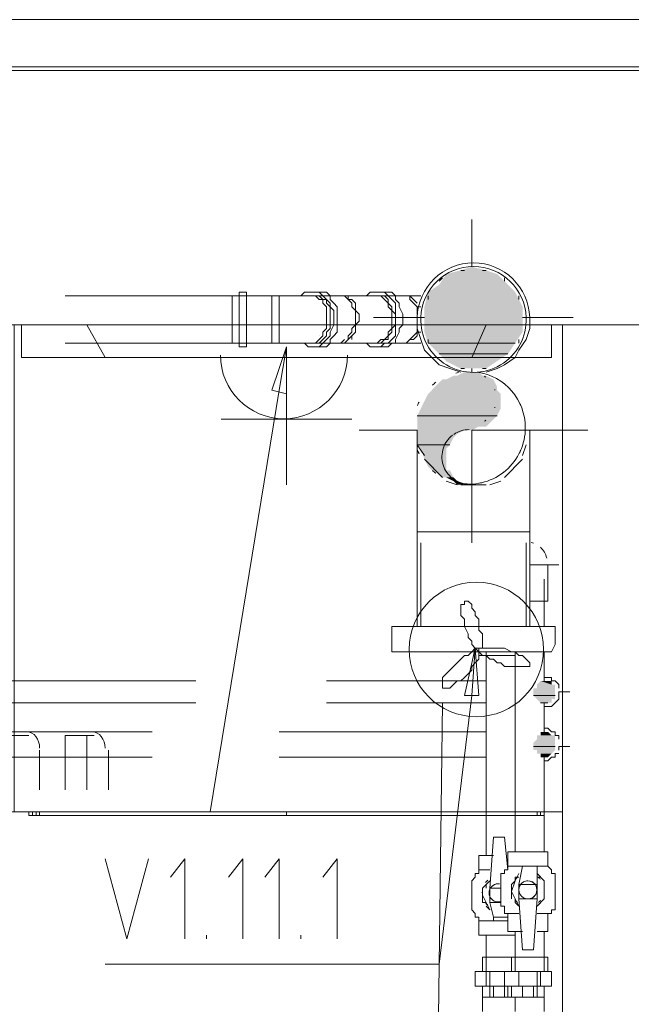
# Model space of a CAD drawing. Header units: millimetres. Extents: x 413 to 305578, y 115 to 38116.
# Tile 156 of 194: x 105127 to 105797, y 16469 to 17548. Entities that reach past the tile are written whole.
import ezdxf

# ---------------------------------------------------------------- set-up
doc = ezdxf.new("R2010")
doc.units = ezdxf.units.MM
for name, color, linetype in [('PDF _0', 1, 'Continuous'), ('PDF _PD-Motor Text', 5, 'Continuous'), ('PDF _PD-Socket', 1, 'Continuous'), ('PDF _PD-Socket Text', 1, 'Continuous'), ('PDF$_59-60$-$Floor$Plan$-$В_Этаж$02_Сводный$M-EQPM', 2, 'Continuous'), ('PDF$_59-60$-$Floor$Plan$-$В_Этаж$02_Сводный$M-HVAC-DUCT', 5, 'Continuous'), ('PDF$_59-60$-$Floor$Plan$-$В_Этаж$02_Сводный$M-HVAC-DUCT-CNTR', 5, 'Continuous'), ('PDF$_59-60$-$Floor$Plan$-$В_Этаж$02_Сводный$P-PIPE', 3, 'Continuous')]:
    doc.layers.add(name, color=color, linetype=linetype)
for name, color, linetype, true_color in [('PDF _Klimat', 7, 'Continuous', 0x0000dd), ('PDF _PD-Lighting', 7, 'Continuous', 0xb80000), ('PDF$_59-60$-$Floor$Plan$-$В_Этаж$02_Сводный$A-DETL-MBND', 7, 'Continuous', 0xdd3700), ('PDF$_59-60$-$Floor$Plan$-$В_Этаж$02_Сводный$M-HVAC-DUCT-ANNO', 70, 'Continuous', 0x7fff00), ('PDF$_59-60$-$Floor$Plan$-$В_Этаж$02_Сводный$P-PIPE-CNTR', 150, 'Continuous', 0x007fff), ('PDF$_V$line_ifc_RVT-1-В_Этаж$02_Сводный$A-ROOF', 7, 'Continuous', 0xbababa), ('PDF$_V$line_ifc_RVT-1-В_Этаж$02_Сводный$A-WALL', 7, 'Continuous', 0xdcdcdc), ('PDF$_V$line_ifc_RVT-1-В_Этаж$02_Сводный$M-EQPM', 7, 'Continuous', 0xbababa)]:
    doc.layers.add(name, color=color, linetype=linetype, true_color=true_color)

msp = doc.modelspace()

# ---------------------------------------------------------------- linework, layer by layer
at = {"layer": 'PDF _0', "lineweight": 0}
msp.add_lwpolyline([(105411.1, 17141.7), (105335.5, 16680.1), (105236, 16680.1), (104436.2, 16680.1)], dxfattribs=at)
at = {"layer": 'PDF _0', "color": 5, "lineweight": 0}
msp.add_lwpolyline([(105622, 16807.4), (105586.2, 16513), (105486.7, 16513), (105220.1, 16513)], dxfattribs=at)
at = {"layer": 'PDF _Klimat', "lineweight": 0}
msp.add_lwpolyline([(105627.1, 16784.2, 1), (105627.1, 16931.5, 1)], format="xyb", close=True, dxfattribs=at)
for points in [[(105629.9, 16855.2), (105625.9, 16859.2), (105622, 16863.1), (105622, 16867.1), (105618, 16871.1), (105618, 16875.1), (105614, 16883), (105614, 16887), (105614, 16891), (105610, 16895), (105610, 16902.9), (105610, 16906.9), (105614, 16906.9), (105614, 16910.9), (105618, 16910.9), (105622, 16906.9), (105622, 16902.9), (105625.9, 16899), (105625.9, 16895), (105629.9, 16891), (105629.9, 16887), (105629.9, 16879.1), (105633.9, 16875.1), (105633.9, 16871.1), (105633.9, 16867.1), (105633.9, 16863.1), (105633.9, 16859.2), (105629.9, 16859.2)], [(105629.9, 16855.2), (105629.9, 16851.2), (105629.9, 16847.2), (105625.9, 16843.2), (105622, 16839.3), (105622, 16835.3), (105618, 16831.3), (105614, 16827.3), (105610, 16823.4), (105606.1, 16823.4), (105602.1, 16819.4), (105598.1, 16815.4), (105594.1, 16815.4), (105590.1, 16815.4), (105590.1, 16819.4), (105590.1, 16823.4), (105590.1, 16827.3), (105594.1, 16831.3), (105598.1, 16835.3), (105602.1, 16839.3), (105606.1, 16843.2), (105610, 16847.2), (105614, 16851.2), (105618, 16851.2), (105622, 16855.2), (105625.9, 16859.2), (105629.9, 16859.2)], [(105629.9, 16855.2), (105629.9, 16859.2), (105633.9, 16859.2), (105637.9, 16859.2), (105641.9, 16859.2), (105649.8, 16859.2), (105653.8, 16859.2), (105657.8, 16859.2), (105665.7, 16855.2), (105669.7, 16855.2), (105673.7, 16851.2), (105677.7, 16851.2), (105681.7, 16847.2), (105685.6, 16843.2), (105685.6, 16839.3), (105681.7, 16839.3), (105677.7, 16839.3), (105673.7, 16839.3), (105669.7, 16839.3), (105665.7, 16839.3), (105657.8, 16839.3), (105653.8, 16843.2), (105649.8, 16843.2), (105645.8, 16847.2), (105641.9, 16847.2), (105637.9, 16851.2), (105633.9, 16851.2)]]:
    msp.add_lwpolyline(points, close=True, dxfattribs=at)
at = {"layer": 'PDF _PD-Lighting', "lineweight": 0}
msp.add_lwpolyline([(104651, 15402.8), (104651, 15565.9), (105574.2, 15565.9), (105590.1, 16799.5)], dxfattribs=at)
at = {"layer": 'PDF _PD-Motor Text', "lineweight": 0}
msp.add_lwpolyline([(105614, 16807.4), (105625.9, 16859.2), (105629.9, 16807.4)], close=True, dxfattribs=at)
for points in [[(105625.9, 16859.2), (105622, 16807.4)], [(105220.1, 16628.4), (105243.9, 16540.8), (105267.8, 16628.4)], [(105307.6, 16540.8), (105307.6, 16628.4), (105291.7, 16608.5)], [(105371.3, 16540.8), (105371.3, 16628.4), (105355.4, 16608.5)], [(105411.1, 16540.8), (105411.1, 16628.4), (105395.2, 16608.5)], [(105474.7, 16540.8), (105474.7, 16628.4), (105458.8, 16608.5)], [(105331.5, 16540.8), (105331.5, 16544.8)], [(105434.9, 16540.8), (105434.9, 16544.8)]]:
    msp.add_lwpolyline(points, dxfattribs=at)
at = {"layer": 'PDF _PD-Socket', "lineweight": 0}
for points in [[(105347.4, 17177.5), (105490.7, 17177.5)], [(105419, 17177.5), (105419, 17038.2)], [(105347.4, 17109.9), (105490.7, 17109.9)]]:
    msp.add_lwpolyline(points, dxfattribs=at)
msp.add_arc((105416.2, 17180.2), 69.6, 180, 360, dxfattribs=at)
at = {"layer": 'PDF _PD-Socket Text', "lineweight": 0}
msp.add_lwpolyline([(105403.1, 17141.7), (105419, 17189.4), (105419, 17137.7)], close=True, dxfattribs=at)
for points in [[(105419, 17189.4), (105411.1, 17141.7)], [(105100.7, 16704), (105100.7, 16763.7), (105136.5, 16763.7)], [(105176.3, 16704), (105176.3, 16763.7), (105208.1, 16763.7)], [(105200.2, 16704), (105200.2, 16763.7)], [(105148.4, 16747.7), (105148.4, 16704)], [(105224, 16747.7), (105224, 16704)]]:
    msp.add_lwpolyline(points, dxfattribs=at)
for points in [[(105148.4, 16749.7), (105148.4, 16759.6), (105142.2, 16767.6), (105134.5, 16767.6)], [(105220.1, 16749.7), (105220.1, 16759.6), (105213.8, 16767.6), (105206.1, 16767.6)]]:
    msp.add_open_spline(points, degree=3, dxfattribs=at)
at = {"layer": 'PDF$_59-60$-$Floor$Plan$-$В_Этаж$02_Сводный$A-DETL-MBND', "lineweight": 0}
msp.add_lwpolyline([(105637.9, 17161.6), (105649.8, 17165.6), (105657.8, 17169.5), (105669.7, 17177.5), (105673.7, 17185.5), (105681.7, 17197.4), (105685.6, 17209.3), (105685.6, 17221.3, 0.972434), (105562.3, 17221.3), (105562.3, 17209.3), (105566.3, 17197.4), (105570.2, 17185.5), (105578.2, 17177.5), (105586.2, 17169.5), (105598.1, 17165.6), (105610, 17161.6)], format="xyb", dxfattribs=at)
msp.add_lwpolyline([(105566.3, 17221.3, 1.039844), (105681.7, 17221.3, 0.97088)], format="xyb", close=True, dxfattribs=at)
for points in [[(105590.1, 17265), (105586.2, 17261.1)], [(105614, 17273), (105610, 17273)], [(105637.9, 17273), (105633.9, 17273)], [(105657.8, 17261.1), (105657.8, 17265)], [(105411.1, 17193.4), (105411.1, 17197.4), (105411.1, 17201.4), (105411.1, 17205.4), (105411.1, 17209.3), (105411.1, 17213.3), (105411.1, 17217.3), (105411.1, 17221.3), (105411.1, 17225.2), (105411.1, 17229.2), (105411.1, 17233.2), (105411.1, 17237.2), (105411.1, 17241.2), (105411.1, 17245.1), (105176.3, 17245.1)], [(105176.3, 17193.4), (105411.1, 17193.4), (105411.1, 17197.4), (105411.1, 17201.4), (105411.1, 17205.4), (105411.1, 17209.3), (105411.1, 17213.3), (105411.1, 17217.3), (105411.1, 17221.3), (105411.1, 17225.2), (105411.1, 17229.2), (105411.1, 17233.2), (105411.1, 17237.2), (105411.1, 17241.2), (105411.1, 17245.1)], [(105367.3, 17237.2), (105367.3, 17241.2), (105367.3, 17245.1), (105359.3, 17245.1), (105359.3, 17241.2), (105359.3, 17237.2), (105359.3, 17233.2), (105359.3, 17229.2), (105359.3, 17225.2), (105359.3, 17221.3), (105359.3, 17213.3), (105359.3, 17209.3), (105359.3, 17205.4), (105359.3, 17201.4), (105359.3, 17197.4), (105359.3, 17193.4), (105367.3, 17193.4), (105367.3, 17197.4), (105367.3, 17201.4), (105367.3, 17205.4)], [(105367.3, 17189.4), (105375.3, 17189.4), (105375.3, 17193.4), (105375.3, 17197.4), (105375.3, 17205.4), (105375.3, 17209.3), (105375.3, 17213.3), (105375.3, 17221.3), (105375.3, 17225.2), (105375.3, 17233.2), (105375.3, 17237.2), (105375.3, 17241.2), (105375.3, 17245.1), (105375.3, 17249.1), (105367.3, 17249.1)], [(105367.3, 17193.4), (105367.3, 17189.4), (105367.3, 17193.4), (105367.3, 17197.4), (105367.3, 17205.4), (105367.3, 17209.3), (105367.3, 17213.3), (105367.3, 17221.3), (105367.3, 17225.2), (105367.3, 17233.2), (105367.3, 17237.2), (105367.3, 17241.2), (105367.3, 17245.1), (105367.3, 17249.1), (105367.3, 17245.1)], [(105438.9, 17245.1), (105434.9, 17245.1), (105431, 17245.1), (105427, 17245.1), (105423, 17245.1), (105419, 17245.1), (105411.1, 17245.1), (105403.1, 17245.1), (105375.3, 17245.1)], [(105403.1, 17193.4), (105403.1, 17197.4), (105403.1, 17201.4), (105403.1, 17205.4), (105403.1, 17209.3), (105403.1, 17213.3), (105403.1, 17221.3), (105403.1, 17225.2), (105403.1, 17229.2), (105403.1, 17233.2), (105403.1, 17237.2), (105403.1, 17241.2), (105403.1, 17245.1)], [(105403.1, 17245.1), (105403.1, 17245.1)], [(105411.1, 17245.1), (105411.1, 17245.1)], [(105411.1, 17245.1), (105411.1, 17245.1)], [(105446.9, 17249.1), (105442.9, 17249.1), (105438.9, 17249.1), (105434.9, 17245.1)], [(105482.7, 17245.1), (105478.7, 17245.1), (105438.9, 17245.1), (105442.9, 17245.1)], [(105454.8, 17193.4), (105474.7, 17193.4), (105478.7, 17193.4), (105482.7, 17193.4), (105486.7, 17197.4), (105486.7, 17201.4), (105490.7, 17205.4), (105490.7, 17209.3), (105494.6, 17213.3), (105494.6, 17217.3), (105494.6, 17221.3), (105494.6, 17229.2), (105490.7, 17233.2), (105490.7, 17237.2), (105486.7, 17241.2), (105482.7, 17245.1), (105478.7, 17245.1), (105474.7, 17245.1), (105454.8, 17245.1)], [(105550.3, 17245.1), (105478.7, 17245.1), (105482.7, 17245.1), (105486.7, 17245.1), (105486.7, 17241.2), (105490.7, 17241.2), (105494.6, 17237.2), (105494.6, 17233.2), (105494.6, 17229.2), (105498.6, 17225.2), (105498.6, 17221.3), (105498.6, 17217.3), (105494.6, 17213.3), (105494.6, 17209.3), (105494.6, 17205.4), (105490.7, 17201.4), (105490.7, 17197.4)], [(105478.7, 17245.1), (105482.7, 17245.1), (105486.7, 17245.1), (105486.7, 17241.2), (105490.7, 17241.2), (105494.6, 17237.2), (105494.6, 17233.2), (105494.6, 17229.2), (105498.6, 17225.2), (105498.6, 17221.3), (105498.6, 17217.3), (105494.6, 17213.3), (105494.6, 17209.3), (105494.6, 17205.4), (105490.7, 17201.4), (105486.7, 17197.4), (105482.7, 17193.4), (105478.7, 17193.4), (105550.3, 17193.4)], [(105518.5, 17245.1), (105514.5, 17245.1), (105518.5, 17245.1), (105522.5, 17245.1), (105526.5, 17245.1), (105530.4, 17241.2), (105530.4, 17237.2), (105534.4, 17233.2), (105534.4, 17229.2), (105538.4, 17225.2), (105538.4, 17221.3), (105538.4, 17225.2), (105538.4, 17233.2), (105538.4, 17237.2), (105534.4, 17241.2), (105530.4, 17245.1), (105526.5, 17249.1), (105522.5, 17249.1), (105518.5, 17249.1), (105514.5, 17249.1), (105510.6, 17249.1), (105506.6, 17245.1)], [(105510.6, 17193.4), (105514.5, 17193.4), (105518.5, 17193.4), (105522.5, 17197.4), (105526.5, 17197.4), (105530.4, 17201.4), (105530.4, 17205.4), (105534.4, 17209.3), (105534.4, 17213.3), (105534.4, 17221.3), (105534.4, 17225.2), (105534.4, 17229.2), (105530.4, 17233.2), (105530.4, 17237.2), (105526.5, 17241.2), (105522.5, 17245.1), (105518.5, 17245.1), (105514.5, 17245.1), (105510.6, 17245.1)], [(105522.5, 17249.1), (105518.5, 17249.1), (105522.5, 17249.1), (105526.5, 17249.1), (105530.4, 17249.1), (105534.4, 17249.1), (105538.4, 17245.1), (105538.4, 17241.2), (105542.4, 17237.2), (105542.4, 17233.2), (105546.4, 17225.2), (105546.4, 17221.3), (105546.4, 17213.3), (105542.4, 17209.3), (105542.4, 17205.4), (105538.4, 17197.4), (105538.4, 17193.4), (105534.4, 17193.4), (105530.4, 17189.4), (105526.5, 17189.4), (105522.5, 17189.4), (105518.5, 17189.4), (105522.5, 17189.4)], [(105546.4, 17245.1), (105522.5, 17245.1)], [(105562.3, 17225.2), (105562.3, 17229.2), (105562.3, 17233.2), (105558.3, 17237.2), (105554.3, 17241.2), (105554.3, 17245.1), (105550.3, 17245.1), (105546.4, 17245.1), (105542.4, 17245.1), (105538.4, 17245.1)], [(105554.3, 17245.1), (105558.3, 17241.2), (105562.3, 17237.2), (105558.3, 17241.2), (105554.3, 17245.1), (105550.3, 17245.1), (105566.3, 17245.1)], [(105554.3, 17245.1), (105554.3, 17245.1)], [(105574.2, 17245.1), (105574.2, 17241.2)], [(105673.7, 17241.2), (105673.7, 17245.1)], [(105411.1, 17233.2), (105411.1, 17233.2)], [(105454.8, 17241.2), (105454.8, 17241.2)], [(105490.7, 17241.2), (105490.7, 17241.2)], [(105530.4, 17233.2), (105530.4, 17233.2)], [(105566.3, 17233.2), (105562.3, 17233.2)], [(105506.6, 17193.4), (105510.6, 17189.4), (105514.5, 17189.4), (105518.5, 17189.4), (105522.5, 17189.4), (105526.5, 17193.4), (105530.4, 17193.4), (105534.4, 17197.4), (105538.4, 17201.4), (105538.4, 17209.3), (105538.4, 17213.3), (105538.4, 17221.3), (105538.4, 17213.3), (105534.4, 17209.3), (105534.4, 17205.4), (105530.4, 17201.4), (105530.4, 17197.4), (105526.5, 17197.4), (105522.5, 17193.4), (105518.5, 17193.4), (105514.5, 17193.4), (105518.5, 17193.4)], [(105538.4, 17193.4), (105542.4, 17193.4), (105546.4, 17193.4), (105550.3, 17193.4), (105554.3, 17197.4), (105558.3, 17201.4), (105562.3, 17205.4), (105562.3, 17209.3), (105562.3, 17213.3)], [(105411.1, 17205.4), (105411.1, 17205.4)], [(105454.8, 17201.4), (105454.8, 17201.4)], [(105478.7, 17193.4), (105482.7, 17193.4), (105486.7, 17197.4), (105490.7, 17201.4)], [(105530.4, 17205.4), (105530.4, 17205.4)], [(105566.3, 17193.4), (105550.3, 17193.4), (105554.3, 17197.4), (105558.3, 17197.4), (105562.3, 17201.4), (105562.3, 17205.4)], [(105554.3, 17197.4), (105558.3, 17197.4), (105562.3, 17201.4), (105562.3, 17205.4), (105566.3, 17205.4)], [(105375.3, 17193.4), (105403.1, 17193.4), (105411.1, 17193.4), (105419, 17193.4), (105423, 17193.4), (105427, 17193.4), (105431, 17193.4), (105434.9, 17193.4), (105438.9, 17193.4)], [(105403.1, 17193.4), (105403.1, 17193.4)], [(105434.9, 17193.4), (105438.9, 17193.4), (105442.9, 17189.4), (105446.9, 17189.4)], [(105442.9, 17193.4), (105438.9, 17193.4), (105478.7, 17193.4), (105482.7, 17197.4)], [(105522.5, 17193.4), (105546.4, 17193.4)], [(105554.3, 17197.4), (105554.3, 17197.4)], [(105574.2, 17197.4), (105574.2, 17193.4)], [(105673.7, 17193.4), (105673.7, 17197.4)], [(105586.2, 17177.5), (105590.1, 17177.5)], [(105657.8, 17177.5), (105657.8, 17177.5)], [(105610, 17165.6), (105614, 17165.6)], [(105633.9, 17165.6), (105637.9, 17165.6)]]:
    msp.add_lwpolyline(points, dxfattribs=at)
for points in [[(105446.9, 17245.1), (105442.9, 17245.1), (105446.9, 17245.1), (105450.9, 17245.1), (105454.8, 17241.2), (105458.8, 17241.2), (105458.8, 17237.2), (105462.8, 17233.2), (105462.8, 17229.2), (105462.8, 17221.3), (105462.8, 17217.3), (105462.8, 17213.3), (105462.8, 17209.3), (105458.8, 17205.4), (105458.8, 17201.4), (105454.8, 17197.4), (105450.9, 17193.4), (105446.9, 17193.4), (105442.9, 17193.4), (105446.9, 17193.4), (105450.9, 17193.4), (105454.8, 17193.4), (105458.8, 17197.4), (105462.8, 17201.4), (105462.8, 17205.4), (105466.8, 17209.3), (105466.8, 17213.3), (105466.8, 17217.3), (105466.8, 17221.3), (105466.8, 17229.2), (105466.8, 17233.2), (105462.8, 17237.2), (105462.8, 17241.2), (105458.8, 17241.2), (105454.8, 17245.1), (105450.9, 17245.1)], [(105454.8, 17249.1), (105446.9, 17249.1), (105450.9, 17249.1), (105454.8, 17249.1), (105458.8, 17245.1), (105462.8, 17241.2), (105466.8, 17237.2), (105466.8, 17233.2), (105470.8, 17229.2), (105470.8, 17221.3), (105470.8, 17217.3), (105470.8, 17213.3), (105466.8, 17205.4), (105466.8, 17201.4), (105462.8, 17197.4), (105458.8, 17193.4), (105454.8, 17189.4), (105450.9, 17189.4), (105446.9, 17189.4), (105454.8, 17189.4), (105458.8, 17189.4), (105462.8, 17189.4), (105466.8, 17193.4), (105466.8, 17197.4), (105470.8, 17201.4), (105474.7, 17205.4), (105474.7, 17213.3), (105474.7, 17217.3), (105474.7, 17221.3), (105474.7, 17229.2), (105474.7, 17233.2), (105470.8, 17237.2), (105466.8, 17241.2), (105466.8, 17245.1), (105462.8, 17249.1), (105458.8, 17249.1)]]:
    msp.add_lwpolyline(points, close=True, dxfattribs=at)
at = {"layer": 'PDF$_59-60$-$Floor$Plan$-$В_Этаж$02_Сводный$A-DETL-MBND', "color": 150, "lineweight": 0, "true_color": 0x007fff}
for points in [[(105701.6, 16823.4), (105701.6, 16827.3), (105701.6, 16835.3)], [(105319.5, 16823.4), (105037, 16823.4)], [(105637.9, 16823.4), (105462.8, 16823.4)], [(105701.6, 16827.3), (105701.6, 16827.3)], [(105717.5, 16815.4), (105717.5, 16819.4), (105713.5, 16823.4), (105709.5, 16823.4), (105709.5, 16827.3), (105705.5, 16827.3), (105701.6, 16827.3)], [(105701.6, 16795.5), (105705.5, 16795.5), (105709.5, 16795.5), (105713.5, 16799.5), (105717.5, 16803.5), (105717.5, 16807.4), (105717.5, 16811.4), (105729.4, 16811.4)], [(105037, 16799.5), (105319.5, 16799.5)], [(105462.8, 16799.5), (105637.9, 16799.5)], [(105701.6, 16783.6), (105701.6, 16795.5), (105701.6, 16799.5)], [(105701.6, 16795.5), (105701.6, 16795.5)]]:
    msp.add_lwpolyline(points, dxfattribs=at)
at = {"layer": 'PDF$_59-60$-$Floor$Plan$-$В_Этаж$02_Сводный$A-DETL-MBND', "color": 5, "lineweight": 0}
for points in [[(105713.5, 16807.4), (105689.6, 16807.4), (105713.5, 16807.4)], [(105705.5, 16799.5), (105697.6, 16799.5), (105705.5, 16799.5)], [(105713.5, 16751.7), (105689.6, 16751.7), (105713.5, 16751.7)]]:
    msp.add_lwpolyline(points, dxfattribs=at)
at = {"layer": 'PDF$_59-60$-$Floor$Plan$-$В_Этаж$02_Сводный$A-DETL-MBND', "color": 220, "lineweight": 0, "true_color": 0xff00bf}
for points in [[(105701.6, 16767.6), (105701.6, 16771.6), (105701.6, 16779.6)], [(105701.6, 16771.6), (105701.6, 16771.6)], [(105717.5, 16759.7), (105717.5, 16763.7), (105713.5, 16763.7), (105713.5, 16767.6), (105709.5, 16767.6), (105705.5, 16771.6), (105701.6, 16771.6)], [(105271.8, 16767.6), (104989.3, 16767.6)], [(105637.9, 16767.6), (105411.1, 16767.6)], [(105717.5, 16747.7), (105717.5, 16751.7), (105729.4, 16751.7)], [(104989.3, 16739.8), (105271.8, 16739.8)], [(105411.1, 16739.8), (105637.9, 16739.8)], [(105701.6, 16735.8), (105705.5, 16735.8), (105709.5, 16739.8), (105713.5, 16739.8), (105713.5, 16743.8), (105717.5, 16743.8)], [(105701.6, 16727.8), (105701.6, 16735.8), (105701.6, 16739.8)], [(105701.6, 16735.8), (105701.6, 16735.8)]]:
    msp.add_lwpolyline(points, dxfattribs=at)
at = {"layer": 'PDF$_59-60$-$Floor$Plan$-$В_Этаж$02_Сводный$A-DETL-MBND', "color": 5, "transparency": 33554559}
for points in [[(105697.6, 16823.4), (105709.5, 16819.4), (105693.6, 16819.4)], [(105701.6, 16823.4), (105705.5, 16823.4), (105697.6, 16823.4)], [(105709.5, 16823.4), (105709.5, 16823.4), (105697.6, 16823.4)], [(105709.5, 16823.4), (105697.6, 16823.4), (105705.5, 16823.4)], [(105709.5, 16823.4), (105697.6, 16823.4), (105709.5, 16819.4)], [(105713.5, 16815.4), (105693.6, 16815.4), (105689.6, 16815.4)], [(105713.5, 16815.4), (105689.6, 16815.4), (105713.5, 16811.4)], [(105689.6, 16815.4), (105713.5, 16811.4), (105689.6, 16811.4)], [(105713.5, 16819.4), (105713.5, 16819.4), (105693.6, 16819.4)], [(105713.5, 16819.4), (105693.6, 16819.4), (105709.5, 16819.4)], [(105713.5, 16819.4), (105693.6, 16819.4), (105713.5, 16815.4)], [(105693.6, 16819.4), (105713.5, 16815.4), (105693.6, 16815.4)], [(105693.6, 16815.4), (105713.5, 16815.4), (105713.5, 16815.4)], [(105713.5, 16811.4), (105689.6, 16811.4), (105713.5, 16807.4)], [(105689.6, 16811.4), (105713.5, 16807.4), (105689.6, 16807.4)], [(105689.6, 16807.4), (105713.5, 16807.4), (105713.5, 16807.4)], [(105713.5, 16807.4), (105689.6, 16807.4), (105713.5, 16803.5)], [(105689.6, 16807.4), (105713.5, 16803.5), (105693.6, 16803.5)], [(105709.5, 16803.5), (105709.5, 16803.5), (105693.6, 16803.5)], [(105709.5, 16803.5), (105693.6, 16803.5), (105713.5, 16803.5)], [(105709.5, 16803.5), (105693.6, 16803.5), (105709.5, 16799.5)], [(105693.6, 16803.5), (105709.5, 16799.5), (105697.6, 16799.5)], [(105709.5, 16799.5), (105705.5, 16799.5), (105697.6, 16799.5)], [(105697.6, 16799.5), (105705.5, 16799.5), (105701.6, 16799.5)], [(105693.6, 16759.7), (105713.5, 16755.7), (105689.6, 16755.7)], [(105709.5, 16763.7), (105697.6, 16763.7), (105693.6, 16763.7)], [(105713.5, 16763.7), (105713.5, 16763.7), (105693.6, 16763.7)], [(105713.5, 16763.7), (105693.6, 16763.7), (105709.5, 16763.7)], [(105713.5, 16763.7), (105693.6, 16763.7), (105713.5, 16759.7)], [(105693.6, 16763.7), (105713.5, 16759.7), (105693.6, 16759.7)], [(105713.5, 16759.7), (105693.6, 16759.7), (105713.5, 16755.7)], [(105701.6, 16767.6), (105705.5, 16767.6), (105697.6, 16767.6)], [(105705.5, 16767.6), (105697.6, 16767.6), (105709.5, 16763.7)], [(105697.6, 16767.6), (105709.5, 16763.7), (105697.6, 16763.7)], [(105697.6, 16763.7), (105709.5, 16763.7), (105709.5, 16763.7)], [(105713.5, 16755.7), (105689.6, 16755.7), (105713.5, 16751.7)], [(105689.6, 16755.7), (105713.5, 16751.7), (105689.6, 16751.7)], [(105689.6, 16751.7), (105713.5, 16751.7), (105713.5, 16751.7)], [(105713.5, 16751.7), (105689.6, 16751.7), (105713.5, 16747.7)], [(105689.6, 16751.7), (105713.5, 16747.7), (105689.6, 16747.7)], [(105713.5, 16747.7), (105689.6, 16747.7), (105693.6, 16747.7)], [(105689.6, 16747.7), (105713.5, 16747.7), (105713.5, 16747.7)], [(105713.5, 16747.7), (105693.6, 16747.7), (105709.5, 16743.8)], [(105693.6, 16747.7), (105709.5, 16743.8), (105693.6, 16743.8)], [(105709.5, 16743.8), (105693.6, 16743.8), (105697.6, 16743.8)], [(105693.6, 16743.8), (105709.5, 16743.8), (105709.5, 16743.8)], [(105697.6, 16743.8), (105697.6, 16739.8), (105705.5, 16739.8)], [(105697.6, 16743.8), (105709.5, 16743.8), (105705.5, 16739.8)], [(105697.6, 16739.8), (105705.5, 16739.8), (105701.6, 16739.8)]]:
    msp.add_solid(points, dxfattribs=at)
at = {"layer": 'PDF$_59-60$-$Floor$Plan$-$В_Этаж$02_Сводный$M-EQPM', "color": 5, "lineweight": 0}
for points in [[(105566.3, 16974.6), (105566.3, 16883)], [(105681.7, 16883), (105681.7, 16974.6)]]:
    msp.add_lwpolyline(points, dxfattribs=at)
msp.add_lwpolyline([(105713.5, 16883), (105534.4, 16883), (105534.4, 16863.1), (105534.4, 16855.2), (105542.4, 16855.2), (105701.6, 16855.2), (105709.5, 16855.2), (105713.5, 16863.1)], close=True, dxfattribs=at)
at = {"layer": 'PDF$_59-60$-$Floor$Plan$-$В_Этаж$02_Сводный$M-HVAC-DUCT', "lineweight": 0}
for points in [[(105562.3, 17086), (105562.3, 17097.9), (105562.3, 16986.5), (105622, 16986.5), (105685.6, 16986.5), (105685.6, 17097.9), (105685.6, 17086)], [(105562.3, 17082), (105570.2, 17070.1)], [(105677.7, 17070.1), (105681.7, 17082)], [(105570.2, 17066.1), (105590.1, 17046.2)], [(105657.8, 17046.2), (105677.7, 17066.1)], [(105594.1, 17042.2), (105606.1, 17038.2)], [(105610, 17038.2), (105622, 17038.2), (105637.9, 17038.2)], [(105641.9, 17038.2), (105653.8, 17042.2)], [(105685.6, 16883), (105685.6, 16986.5), (105562.3, 16986.5), (105562.3, 16883)]]:
    msp.add_lwpolyline(points, dxfattribs=at)
at = {"layer": 'PDF$_59-60$-$Floor$Plan$-$В_Этаж$02_Сводный$M-HVAC-DUCT-ANNO', "color": 5, "lineweight": 0}
for points in [[(105607.4, 17161.1, 0.011445), (105604.6, 17160.5, -0.011445)], [(105582.7, 17150.4, 0.019134), (105579, 17147.4, -0.019134)], [(105564.3, 17128.8, 0.016847), (105562.5, 17125, -0.016847)]]:
    msp.add_lwpolyline(points, format="xyb", close=True, dxfattribs=at)
for points in [[(105609.9, 17039.6, 0.458875), (105680.8, 17100.6, 0.37092), (105628.4, 17161.6)], [(105600.9, 17092.4, 0.144785), (105591, 17078.7, 0.150933), (105590.6, 17060, 0.144785), (105600.9, 17045.1)], [(105563.5, 17074.1, -0.008705), (105562.6, 17076, 0.016095), (105564.3, 17072.4, -0.005801), (105563.5, 17074.1)], [(105674, 17072.4, 0.005801), (105674.7, 17073.7, 0.008705), (105675.7, 17076)], [(105579, 17053.8, 0.019134), (105582.7, 17050.8, -0.00643), (105581.5, 17051.8)], [(105604.6, 17040.7, 0.011445), (105607.4, 17040.1, -0.00703), (105604.6, 17040.7)]]:
    msp.add_lwpolyline(points, format="xyb", dxfattribs=at)
at = {"layer": 'PDF$_59-60$-$Floor$Plan$-$В_Этаж$02_Сводный$M-HVAC-DUCT-ANNO', "lineweight": 0}
for points in [[(105649.8, 17113.8), (105562.3, 17113.8), (105649.8, 17113.8)], [(105598.1, 17082), (105562.3, 17082), (105598.1, 17082)]]:
    msp.add_lwpolyline(points, dxfattribs=at)
at = {"layer": 'PDF$_59-60$-$Floor$Plan$-$В_Этаж$02_Сводный$M-HVAC-DUCT-ANNO', "color": 5, "lineweight": 0}
for centre, radius, start, end in [((105619.1, 17100.5), 61.7, 76.3727, 78.9956), ((105619.2, 17132.5), 29.8, 52.3163, 55.4332), ((105619.2, 17100.6), 61.7, 49.4159, 53.8006), ((105619.2, 17132.5), 29.8, 17.9991, 19.3646), ((105619.1, 17100.6), 61.7, 23.3083, 27.1691), ((105619.2, 17132.4), 29.8, 340.6354, 342.0009), ((105619.2, 17132.4), 29.8, 304.5668, 307.6837), ((105619.2, 17068.8), 29.8, 90, 124.5687), ((105619.3, 17100.7), 61.8, 229.4172, 230.3485), ((105619.2, 17100.6), 61.6, 306.1987, 307.6723), ((105619.1, 17100.7), 61.8, 309.6515, 310.5828), ((105619.2, 17068.8), 29.8, 235.4313, 270), ((105619.1, 17100.7), 61.8, 281.0052, 282.6163)]:
    msp.add_arc(centre, radius, start, end, dxfattribs=at)
at = {"layer": 'PDF$_59-60$-$Floor$Plan$-$В_Этаж$02_Сводный$M-HVAC-DUCT-ANNO', "transparency": 33554559}
for points in [[(105602.1, 17157.6), (105645.8, 17153.6), (105594.1, 17153.6)], [(105606.1, 17157.6), (105637.9, 17157.6), (105602.1, 17157.6)], [(105637.9, 17157.6), (105602.1, 17157.6), (105645.8, 17153.6)], [(105614, 17161.6), (105633.9, 17157.6), (105606.1, 17157.6)], [(105633.9, 17157.6), (105606.1, 17157.6), (105637.9, 17157.6)], [(105622, 17161.6), (105629.9, 17161.6), (105614, 17161.6)], [(105629.9, 17161.6), (105614, 17161.6), (105633.9, 17157.6)], [(105590.1, 17153.6), (105649.8, 17145.7), (105582.2, 17145.7)], [(105645.8, 17153.6), (105594.1, 17153.6), (105590.1, 17153.6)], [(105645.8, 17153.6), (105590.1, 17153.6), (105649.8, 17145.7)], [(105594.1, 17153.6), (105645.8, 17153.6), (105645.8, 17153.6)], [(105574.2, 17137.7), (105653.8, 17129.7), (105570.2, 17129.7)], [(105578.2, 17141.7), (105653.8, 17137.7), (105574.2, 17137.7)], [(105653.8, 17137.7), (105574.2, 17137.7), (105653.8, 17129.7)], [(105582.2, 17145.7), (105649.8, 17141.7), (105578.2, 17141.7)], [(105649.8, 17141.7), (105578.2, 17141.7), (105653.8, 17137.7)], [(105649.8, 17145.7), (105582.2, 17145.7), (105649.8, 17141.7)], [(105570.2, 17129.7), (105653.8, 17121.8), (105566.3, 17121.8)], [(105653.8, 17129.7), (105570.2, 17129.7), (105653.8, 17121.8)], [(105566.3, 17121.8), (105649.8, 17113.8), (105562.3, 17113.8)], [(105562.3, 17113.8), (105649.8, 17113.8), (105649.8, 17113.8)], [(105649.8, 17113.8), (105562.3, 17113.8), (105645.8, 17109.9)], [(105562.3, 17113.8), (105645.8, 17109.9), (105562.3, 17109.9)], [(105653.8, 17121.8), (105566.3, 17121.8), (105649.8, 17113.8)], [(105645.8, 17109.9), (105562.3, 17109.9), (105637.9, 17101.9)], [(105562.3, 17109.9), (105637.9, 17101.9), (105562.3, 17101.9)], [(105629.9, 17101.9), (105629.9, 17101.9), (105562.3, 17101.9)], [(105629.9, 17101.9), (105562.3, 17101.9), (105637.9, 17101.9)], [(105629.9, 17101.9), (105562.3, 17101.9), (105622, 17097.9)], [(105562.3, 17101.9), (105622, 17097.9), (105562.3, 17097.9)], [(105614, 17097.9), (105614, 17097.9), (105562.3, 17097.9)], [(105614, 17097.9), (105562.3, 17097.9), (105622, 17097.9)], [(105614, 17097.9), (105562.3, 17097.9), (105606.1, 17093.9)], [(105562.3, 17097.9), (105606.1, 17093.9), (105562.3, 17093.9)], [(105606.1, 17093.9), (105562.3, 17093.9), (105602.1, 17090)], [(105562.3, 17093.9), (105602.1, 17090), (105562.3, 17090)], [(105602.1, 17090), (105562.3, 17090), (105598.1, 17082)], [(105562.3, 17090), (105598.1, 17082), (105562.3, 17082)], [(105562.3, 17082), (105598.1, 17082), (105598.1, 17082)], [(105598.1, 17082), (105562.3, 17082), (105594.1, 17078)], [(105562.3, 17082), (105594.1, 17078), (105566.3, 17078)], [(105594.1, 17078), (105566.3, 17078), (105594.1, 17066.1)], [(105566.3, 17078), (105594.1, 17066.1), (105570.2, 17066.1)], [(105594.1, 17066.1), (105570.2, 17066.1), (105594.1, 17058.1)], [(105570.2, 17066.1), (105594.1, 17058.1), (105574.2, 17058.1)], [(105594.1, 17058.1), (105574.2, 17058.1), (105594.1, 17054.1)], [(105574.2, 17058.1), (105594.1, 17054.1), (105578.2, 17054.1)], [(105594.1, 17054.1), (105578.2, 17054.1), (105598.1, 17054.1)], [(105578.2, 17054.1), (105598.1, 17054.1), (105582.2, 17054.1)], [(105598.1, 17054.1), (105582.2, 17054.1), (105602.1, 17046.2)], [(105582.2, 17054.1), (105602.1, 17046.2), (105590.1, 17046.2)], [(105602.1, 17046.2), (105590.1, 17046.2), (105594.1, 17046.2)], [(105590.1, 17046.2), (105602.1, 17046.2), (105602.1, 17046.2)], [(105602.1, 17046.2), (105594.1, 17046.2), (105606.1, 17042.2)], [(105594.1, 17046.2), (105606.1, 17042.2), (105602.1, 17042.2)], [(105614, 17038.2), (105606.1, 17038.2), (105602.1, 17042.2)], [(105602.1, 17042.2), (105606.1, 17042.2), (105614, 17038.2)], [(105614, 17038.2), (105614, 17038.2), (105606.1, 17038.2)]]:
    msp.add_solid(points, dxfattribs=at)
at = {"layer": 'PDF$_59-60$-$Floor$Plan$-$В_Этаж$02_Сводный$M-HVAC-DUCT-CNTR', "lineweight": 0}
for points in [[(105622, 17165.6), (105622, 17161.6)], [(105562.3, 17097.9), (105498.6, 17097.9)]]:
    msp.add_lwpolyline(points, close=True, dxfattribs=at)
msp.add_lwpolyline([(105622, 16974.6), (105622, 17097.9), (105749.3, 17097.9), (105685.6, 17097.9)], dxfattribs=at)
at = {"layer": 'PDF$_59-60$-$Floor$Plan$-$В_Этаж$02_Сводный$P-PIPE', "lineweight": 0}
for points in [[(105669.7, 17193.4), (105574.2, 17193.4), (105669.7, 17193.4)], [(105661.8, 17181.5), (105586.2, 17181.5), (105661.8, 17181.5)]]:
    msp.add_lwpolyline(points, dxfattribs=at)
at = {"layer": 'PDF$_59-60$-$Floor$Plan$-$В_Этаж$02_Сводный$P-PIPE', "color": 5, "lineweight": 0}
for points in [[(105685.6, 16910.9), (105705.5, 16910.9), (105705.5, 16950.7), (105685.6, 16950.7)], [(105701.6, 16883), (105701.6, 16934.8)], [(105669.7, 16855.2), (105669.7, 16636.3)], [(105701.6, 16823.4), (105701.6, 16855.2)], [(105701.6, 16767.6), (105701.6, 16799.5)], [(105701.6, 16636.3), (105701.6, 16739.8)], [(105693.6, 16548.8), (105705.5, 16548.8), (105705.5, 16568.7), (105709.5, 16568.7), (105709.5, 16572.7), (105713.5, 16572.7), (105713.5, 16576.6), (105713.5, 16580.6), (105713.5, 16584.6), (105713.5, 16600.5), (105713.5, 16604.5), (105713.5, 16608.5), (105713.5, 16612.5), (105709.5, 16612.5), (105709.5, 16616.4), (105705.5, 16620.4), (105705.5, 16636.3), (105661.8, 16636.3), (105661.8, 16620.4), (105661.8, 16616.4), (105657.8, 16616.4), (105657.8, 16612.5), (105653.8, 16612.5), (105653.8, 16608.5), (105653.8, 16604.5), (105653.8, 16600.5), (105653.8, 16584.6), (105653.8, 16580.6), (105653.8, 16576.6), (105657.8, 16576.6), (105657.8, 16572.7), (105657.8, 16568.7), (105661.8, 16568.7), (105661.8, 16548.8), (105677.7, 16548.8)], [(105661.8, 16620.4), (105677.7, 16620.4), (105693.6, 16620.4), (105705.5, 16620.4)], [(105693.6, 16600.5), (105693.6, 16620.4), (105677.7, 16620.4), (105673.7, 16600.5)], [(105677.7, 16620.4), (105677.7, 16620.4)], [(105693.6, 16620.4), (105693.6, 16620.4)], [(105673.7, 16612.5), (105669.7, 16604.5), (105665.7, 16592.6), (105669.7, 16584.6), (105673.7, 16576.6), (105669.7, 16580.6), (105669.7, 16584.6)], [(105665.7, 16584.6), (105665.7, 16600.5), (105669.7, 16604.5), (105669.7, 16608.5), (105673.7, 16608.5)], [(105693.6, 16608.5), (105697.6, 16608.5), (105701.6, 16604.5), (105701.6, 16600.5), (105701.6, 16584.6), (105697.6, 16580.6), (105693.6, 16576.6), (105701.6, 16584.6), (105701.6, 16592.6), (105701.6, 16604.5), (105693.6, 16612.5)], [(105665.7, 16584.6), (105665.7, 16584.6)], [(105673.7, 16584.6), (105677.7, 16528.9)], [(105689.6, 16528.9), (105693.6, 16584.6)], [(105701.6, 16584.6), (105701.6, 16584.6)], [(105673.7, 16568.7), (105661.8, 16568.7)], [(105705.5, 16568.7), (105693.6, 16568.7)], [(105669.7, 16548.8), (105669.7, 16505)], [(105701.6, 16505), (105701.6, 16548.8)], [(105705.5, 16505), (105705.5, 16520.9), (105665.7, 16520.9), (105665.7, 16505)], [(105677.7, 16528.9), (105677.7, 16528.9)], [(105689.6, 16528.9), (105689.6, 16528.9)], [(105693.6, 16505), (105693.6, 16489.1), (105673.7, 16489.1), (105657.8, 16489.1), (105657.8, 16505), (105657.8, 16489.1)], [(105657.8, 16505), (105673.7, 16505), (105693.6, 16505), (105697.6, 16505), (105709.5, 16505)], [(105657.8, 16505), (105657.8, 16505)], [(105673.7, 16505), (105673.7, 16505)], [(105709.5, 16489.1), (105709.5, 16505), (105709.5, 16489.1), (105697.6, 16489.1), (105693.6, 16489.1), (105693.6, 16477.2)], [(105697.6, 16489.1), (105697.6, 16505)], [(105709.5, 16505), (105709.5, 16505)], [(105657.8, 16489.1), (105657.8, 16489.1)], [(105701.6, 16461.2), (105701.6, 16477.2), (105693.6, 16477.2), (105689.6, 16477.2), (105677.7, 16477.2), (105665.7, 16477.2), (105665.7, 16489.1), (105665.7, 16477.2)], [(105673.7, 16489.1), (105673.7, 16489.1)], [(105689.6, 16477.2), (105689.6, 16489.1)], [(105709.5, 16489.1), (105709.5, 16489.1)], [(105665.7, 16477.2), (105665.7, 16477.2)], [(105669.7, 16477.2), (105669.7, 16461.2)], [(105677.7, 16477.2), (105677.7, 16477.2)], [(105701.6, 16477.2), (105701.6, 16477.2)]]:
    msp.add_lwpolyline(points, dxfattribs=at)
at = {"layer": 'PDF$_59-60$-$Floor$Plan$-$В_Этаж$02_Сводный$P-PIPE', "color": 1, "lineweight": 0}
for points in [[(105629.9, 16855.2), (105629.9, 16851.2), (105653.8, 16851.2), (105669.7, 16851.2)], [(105637.9, 16855.2), (105637.9, 16632.3)], [(105645.8, 16652.2), (105641.9, 16596.5)], [(105645.8, 16652.2), (105645.8, 16652.2)], [(105657.8, 16652.2), (105657.8, 16652.2)], [(105661.8, 16616.4), (105657.8, 16652.2)], [(105645.8, 16632.3), (105629.9, 16632.3), (105629.9, 16616.4), (105629.9, 16612.5), (105625.9, 16612.5), (105625.9, 16608.5), (105622, 16604.5), (105622, 16600.5), (105622, 16596.5), (105622, 16580.6), (105622, 16576.6), (105622, 16572.7), (105625.9, 16568.7), (105625.9, 16564.7), (105629.9, 16564.7), (105629.9, 16560.7), (105629.9, 16544.8), (105669.7, 16544.8)], [(105661.8, 16632.3), (105661.8, 16632.3)], [(105629.9, 16616.4), (105641.9, 16616.4)], [(105637.9, 16596.5), (105637.9, 16600.5), (105641.9, 16604.5), (105633.9, 16596.5), (105633.9, 16588.6), (105637.9, 16580.6), (105641.9, 16572.7), (105637.9, 16576.6)], [(105633.9, 16596.5), (105633.9, 16596.5)], [(105637.9, 16576.6), (105637.9, 16576.6)], [(105641.9, 16580.6), (105645.8, 16564.7)], [(105669.7, 16580.6), (105669.7, 16580.6)], [(105661.8, 16564.7), (105661.8, 16560.7), (105645.8, 16560.7), (105629.9, 16560.7)], [(105645.8, 16560.7), (105645.8, 16564.7), (105661.8, 16564.7), (105661.8, 16568.7)], [(105661.8, 16560.7), (105661.8, 16560.7)], [(105637.9, 16544.8), (105637.9, 16505), (105637.9, 16489.1)], [(105665.7, 16520.9), (105633.9, 16520.9), (105633.9, 16505)], [(105625.9, 16489.1), (105625.9, 16505), (105625.9, 16489.1), (105637.9, 16489.1), (105641.9, 16489.1), (105641.9, 16505)], [(105625.9, 16505), (105637.9, 16505), (105641.9, 16505), (105657.8, 16505)], [(105625.9, 16505), (105625.9, 16505)], [(105625.9, 16489.1), (105625.9, 16489.1)], [(105645.8, 16489.1), (105645.8, 16477.2), (105641.9, 16477.2), (105633.9, 16477.2), (105633.9, 16461.2)], [(105657.8, 16477.2), (105657.8, 16489.1), (105641.9, 16489.1), (105641.9, 16477.2)], [(105661.8, 16489.1), (105661.8, 16477.2)], [(105633.9, 16477.2), (105633.9, 16477.2)], [(105665.7, 16477.2), (105661.8, 16477.2), (105657.8, 16477.2), (105645.8, 16477.2)]]:
    msp.add_lwpolyline(points, dxfattribs=at)
for points in [[(105645.8, 16652.2), (105657.8, 16652.2)], [(105633.9, 16477.2), (105633.9, 16489.1)]]:
    msp.add_lwpolyline(points, close=True, dxfattribs=at)
at = {"layer": 'PDF$_59-60$-$Floor$Plan$-$В_Этаж$02_Сводный$P-PIPE', "color": 5, "lineweight": 0}
for points in [[(105672.3, 16608.4, 0.046989), (105669.9, 16606.1, -0.046989)], [(105697.4, 16606.1, 0.046989), (105695, 16608.4, -0.046989)], [(105683.6, 16584.6, 1.000075), (105683.6, 16604.5, 1.000075)], [(105669.8, 16583.2, 0.046701), (105672.2, 16580.8, -0.046701)], [(105695.1, 16580.8, 0.046701), (105697.5, 16583.2, -0.046701)]]:
    msp.add_lwpolyline(points, format="xyb", close=True, dxfattribs=at)
at = {"layer": 'PDF$_59-60$-$Floor$Plan$-$В_Этаж$02_Сводный$P-PIPE', "color": 1, "lineweight": 0}
for points in [[(105637.3, 16579.7, 0.046632), (105639.7, 16577.4, -0.046632), (105637.9, 16580.6), (105633.9, 16580.6), (105633.9, 16596.5)], [(105652.6, 16601.1, 0.040497), (105651, 16601.2, 0.999999), (105651, 16581.3, 0.061488), (105653.8, 16580.6), (105641.9, 16580.6), (105641.9, 16596.5), (105653.8, 16596.5)], [(105641.4, 16593.8, 0.493155), (105651, 16581.3, 0.061488), (105653.4, 16581.6)]]:
    msp.add_lwpolyline(points, format="xyb", dxfattribs=at)
msp.add_lwpolyline([(105639.6, 16605, 0.046846), (105637.2, 16602.6, -0.046846)], format="xyb", close=True, dxfattribs=at)
at = {"layer": 'PDF$_59-60$-$Floor$Plan$-$В_Этаж$02_Сводный$P-PIPE', "color": 5, "lineweight": 0}
for points in [[(105693.6, 16600.5), (105673.7, 16600.5), (105673.7, 16584.6), (105693.6, 16584.6)], [(105689.6, 16528.9), (105677.7, 16528.9)], [(105673.7, 16489.1), (105673.7, 16505)], [(105677.7, 16489.1), (105677.7, 16477.2)], [(105701.6, 16489.1), (105701.6, 16477.2)]]:
    msp.add_lwpolyline(points, close=True, dxfattribs=at)
msp.add_lwpolyline([(105693.3, 16592, 0.493309), (105683.6, 16604.5, 0.065636), (105681.1, 16604.2)], format="xyb", dxfattribs=at)
for centre, radius, start, end in [((105682.8, 16953.4), 21.9, 71.5603, 78.3594), ((105682.8, 16953.4), 21.9, 12.0958, 48.1531), ((105683.6, 16594.5), 9.95, 120.8132, 180.0034), ((105686.9, 16594.6), 21.2, 180.0873, 181.7369), ((105686.9, 16594.6), 21.2, 180.0873, 181.7369), ((105683.6, 16594.5), 9.94, 194.9845, 255.0155), ((105683.7, 16594.5), 9.92, 284.9615, 315.0379), ((105680.4, 16594.6), 21.2, 358.2631, 359.9127), ((105680.4, 16594.6), 21.2, 358.2631, 359.9127)]:
    msp.add_arc(centre, radius, start, end, dxfattribs=at)
at = {"layer": 'PDF$_59-60$-$Floor$Plan$-$В_Этаж$02_Сводный$P-PIPE', "color": 1, "lineweight": 0}
for radius, start, end in [(9.95, 105.001, 135), (17.9, 178.0431, 180.0019), (17.9, 178.0431, 180.0019)]:
    msp.add_arc((105651, 16591.2), radius, start, end, dxfattribs=at)
at = {"layer": 'PDF$_59-60$-$Floor$Plan$-$В_Этаж$02_Сводный$P-PIPE', "transparency": 33554559}
for points in [[(105622, 17277), (105637.9, 17273), (105610, 17273)], [(105594.1, 17269), (105661.8, 17257.1), (105586.2, 17257.1)], [(105610, 17273), (105649.8, 17269), (105594.1, 17269)], [(105649.8, 17269), (105594.1, 17269), (105661.8, 17257.1)], [(105637.9, 17273), (105610, 17273), (105649.8, 17269)], [(105586.2, 17257.1), (105669.7, 17249.1), (105574.2, 17249.1)], [(105661.8, 17257.1), (105586.2, 17257.1), (105669.7, 17249.1)], [(105574.2, 17249.1), (105677.7, 17233.2), (105570.2, 17233.2)], [(105669.7, 17249.1), (105574.2, 17249.1), (105677.7, 17233.2)], [(105677.7, 17233.2), (105570.2, 17233.2), (105677.7, 17221.3)], [(105570.2, 17233.2), (105677.7, 17221.3), (105570.2, 17221.3)], [(105677.7, 17221.3), (105570.2, 17221.3), (105677.7, 17205.4)], [(105570.2, 17221.3), (105677.7, 17205.4), (105570.2, 17205.4)], [(105677.7, 17205.4), (105570.2, 17205.4), (105669.7, 17193.4)], [(105570.2, 17205.4), (105669.7, 17193.4), (105574.2, 17193.4)], [(105574.2, 17193.4), (105669.7, 17193.4), (105669.7, 17193.4)], [(105669.7, 17193.4), (105574.2, 17193.4), (105661.8, 17181.5)], [(105574.2, 17193.4), (105661.8, 17181.5), (105586.2, 17181.5)], [(105586.2, 17181.5), (105661.8, 17181.5), (105661.8, 17181.5)], [(105661.8, 17181.5), (105586.2, 17181.5), (105649.8, 17173.5)], [(105586.2, 17181.5), (105649.8, 17173.5), (105594.1, 17173.5)], [(105594.1, 17173.5), (105610, 17165.6), (105637.9, 17165.6)], [(105594.1, 17173.5), (105649.8, 17173.5), (105637.9, 17165.6)], [(105610, 17165.6), (105637.9, 17165.6), (105622, 17165.6)]]:
    msp.add_solid(points, dxfattribs=at)
at = {"layer": 'PDF$_59-60$-$Floor$Plan$-$В_Этаж$02_Сводный$P-PIPE-CNTR', "color": 22, "lineweight": 0, "true_color": 0xdd3700}
for points in [[(105622, 17277), (105622, 17328.7)], [(105514.5, 17221.3), (105570.2, 17221.3)], [(105677.7, 17221.3), (105733.4, 17221.3)], [(105622, 17161.6), (105622, 17165.6)]]:
    msp.add_lwpolyline(points, dxfattribs=at)
at = {"layer": 'PDF$_59-60$-$Floor$Plan$-$В_Этаж$02_Сводный$P-PIPE-CNTR', "color": 5, "lineweight": 0}
msp.add_lwpolyline([(105705.5, 16950.7), (105717.5, 16950.7)], dxfattribs=at)
at = {"layer": 'PDF$_V$line_ifc_RVT-1-В_Этаж$02_Сводный$A-ROOF', "color": 254, "lineweight": 0, "true_color": 0xdcdcdc}
for points in [[(103783.6, 17547.6), (103783.6, 17491.9), (108049.3, 17491.9), (108049.3, 17495.8), (108049.3, 17547.6)], [(103735.8, 17495.8), (103735.8, 17213.3), (108097, 17213.3), (108097, 17495.8)]]:
    msp.add_lwpolyline(points, close=True, dxfattribs=at)
at = {"layer": 'PDF$_V$line_ifc_RVT-1-В_Этаж$02_Сводный$A-WALL', "lineweight": 0}
msp.add_lwpolyline([(105721.4, 17213.3), (105721.4, 13739.5), (105920.4, 13739.5), (105920.4, 17213.3)], close=True, dxfattribs=at)
at = {"layer": 'PDF$_V$line_ifc_RVT-1-В_Этаж$02_Сводный$M-EQPM', "lineweight": 0}
for points in [[(105721.4, 16680.1), (105120.6, 16680.1), (105120.6, 17213.3), (105120.6, 16680.1), (104519.7, 16680.1), (104519.7, 17213.3)], [(105709.5, 17213.3), (105709.5, 17177.5), (105622, 17177.5), (105637.9, 17213.3), (105622, 17177.5), (105220.1, 17177.5), (105200.2, 17213.3), (105220.1, 17177.5), (105128.5, 17177.5), (105128.5, 17213.3)], [(105144.5, 16676.1), (105140.5, 16676.1), (105136.5, 16676.1), (105136.5, 16680.1)], [(105140.5, 16676.1), (105140.5, 16680.1)], [(105144.5, 16680.1), (105144.5, 16676.1), (105148.4, 16676.1)], [(105148.4, 16680.1), (105148.4, 16676.1), (105419, 16676.1), (105419, 16680.1)], [(105701.6, 16676.1), (105701.6, 16680.1), (105701.6, 16676.1), (105697.6, 16676.1), (105693.6, 16676.1), (105419, 16676.1)], [(105693.6, 16676.1), (105693.6, 16680.1)], [(105697.6, 16676.1), (105697.6, 16680.1)], [(105701.6, 16676.1), (105701.6, 16676.1)]]:
    msp.add_lwpolyline(points, dxfattribs=at)

doc.saveas('drawing.dxf')
